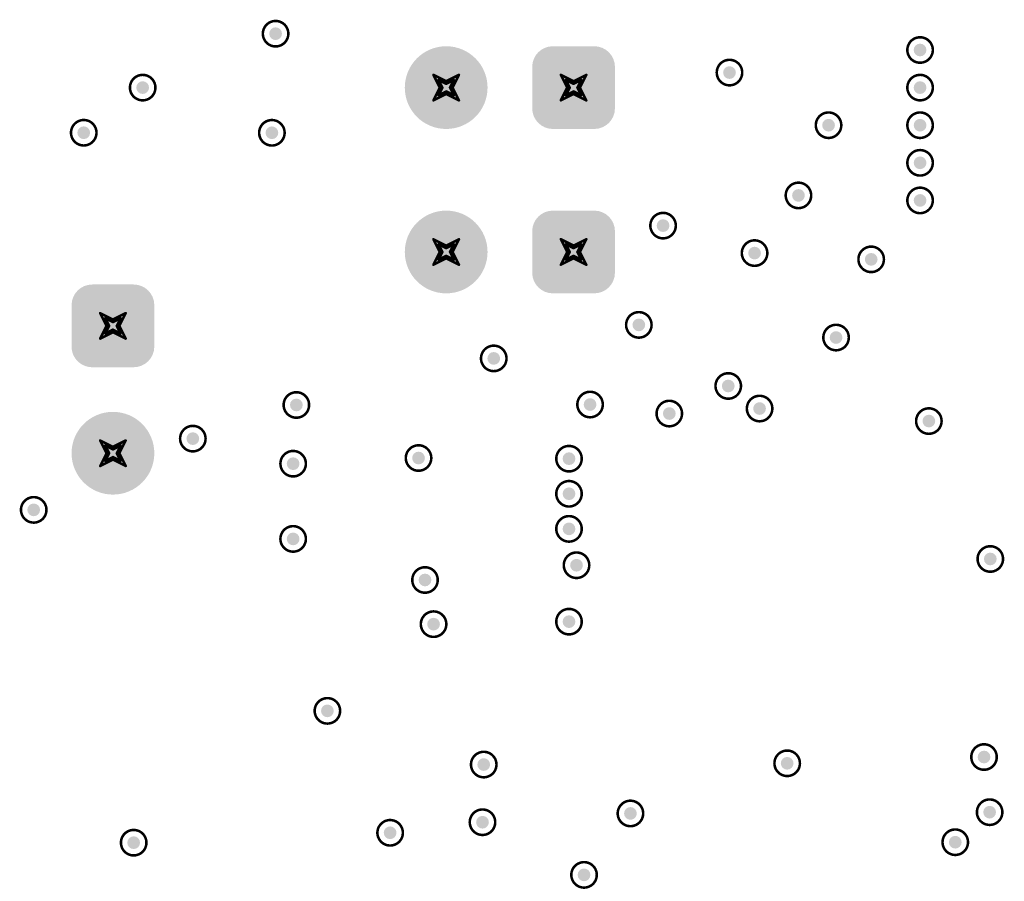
# Model space of a CAD drawing. Header units: inches. Extents: x -11.9 to 0, y -4.1 to 7.1.
# Tile 40 of 54: x -5.904 to -5.131, y 3.373 to 4.049. Entities that reach past the tile are written whole.
import ezdxf

# ---------------------------------------------------------------- set-up
doc = ezdxf.new("R2010")
doc.units = ezdxf.units.IN
doc.header["$MEASUREMENT"] = 0
for name, color, linetype in [('DrillDrawing', 1, 'Continuous'), ('MultiLayer', 9, 'Continuous'), ('PadHoleLayer', 156, 'Continuous'), ('ViaHoleLayer', 16, 'Continuous')]:
    doc.layers.add(name, color=color, linetype=linetype)

# ---------------------------------------------------------------- blocks, each defined once
blk = doc.blocks.new('WURTH_61300211121_50')
at = {"layer": 'MultiLayer'}
h = blk.add_hatch(color=9, dxfattribs=at)
edge = h.paths.add_edge_path()
edge.add_arc((-0.06624, 0.01624), 0.01624, 90, 180)
edge.add_line((-0.08248, 0.01624), (-0.08248, -0.01624))
edge.add_arc((-0.06624, -0.01624), 0.01624, 180, 270)
edge.add_line((-0.06624, -0.03248), (-0.03376, -0.03248))
edge.add_arc((-0.03376, -0.01624), 0.01624, 270, 360)
edge.add_line((-0.01752, -0.01624), (-0.01752, 0.01624))
edge.add_arc((-0.03376, 0.01624), 0.01624, 0, 90)
edge.add_line((-0.03376, 0.03248), (-0.06624, 0.03248))
h = blk.add_hatch(color=9, dxfattribs=at)
edge = h.paths.add_edge_path()
edge.add_arc((0.05, 0), 0.03248, 0, 360)
at = {"layer": 'PadHoleLayer'}
h = blk.add_hatch(color=156, dxfattribs=at)
edge = h.paths.add_edge_path()
edge.add_arc((-0.05, 0), 0.02264, 0, 360)
h = blk.add_hatch(color=156, dxfattribs=at)
edge = h.paths.add_edge_path()
edge.add_arc((0.05, 0), 0.02264, 0, 360)
blk = doc.blocks.new('WURTH_61300211121_58')
at = {"layer": 'MultiLayer'}
h = blk.add_hatch(color=9, dxfattribs=at)
edge = h.paths.add_edge_path()
edge.add_arc((-0.06624, 0.01624), 0.01624, 90, 180)
edge.add_line((-0.08248, 0.01624), (-0.08248, -0.01624))
edge.add_arc((-0.06624, -0.01624), 0.01624, 180, 270)
edge.add_line((-0.06624, -0.03248), (-0.03376, -0.03248))
edge.add_arc((-0.03376, -0.01624), 0.01624, 270, 360)
edge.add_line((-0.01752, -0.01624), (-0.01752, 0.01624))
edge.add_arc((-0.03376, 0.01624), 0.01624, 0, 90)
edge.add_line((-0.03376, 0.03248), (-0.06624, 0.03248))
h = blk.add_hatch(color=9, dxfattribs=at)
edge = h.paths.add_edge_path()
edge.add_arc((0.05, 0), 0.03248, 0, 360)
at = {"layer": 'PadHoleLayer'}
h = blk.add_hatch(color=156, dxfattribs=at)
edge = h.paths.add_edge_path()
edge.add_arc((-0.05, 0), 0.02264, 0, 360)
h = blk.add_hatch(color=156, dxfattribs=at)
edge = h.paths.add_edge_path()
edge.add_arc((0.05, 0), 0.02264, 0, 360)
blk = doc.blocks.new('WURTH_61300211121_70')
at = {"layer": 'MultiLayer'}
h = blk.add_hatch(color=9, dxfattribs=at)
edge = h.paths.add_edge_path()
edge.add_arc((-0.06624, 0.01624), 0.01624, 90, 180)
edge.add_line((-0.08248, 0.01624), (-0.08248, -0.01624))
edge.add_arc((-0.06624, -0.01624), 0.01624, 180, 270)
edge.add_line((-0.06624, -0.03248), (-0.03376, -0.03248))
edge.add_arc((-0.03376, -0.01624), 0.01624, 270, 360)
edge.add_line((-0.01752, -0.01624), (-0.01752, 0.01624))
edge.add_arc((-0.03376, 0.01624), 0.01624, 0, 90)
edge.add_line((-0.03376, 0.03248), (-0.06624, 0.03248))
h = blk.add_hatch(color=9, dxfattribs=at)
edge = h.paths.add_edge_path()
edge.add_arc((0.05, 0), 0.03248, 0, 360)
at = {"layer": 'PadHoleLayer'}
h = blk.add_hatch(color=156, dxfattribs=at)
edge = h.paths.add_edge_path()
edge.add_arc((-0.05, 0), 0.02264, 0, 360)
h = blk.add_hatch(color=156, dxfattribs=at)
edge = h.paths.add_edge_path()
edge.add_arc((0.05, 0), 0.02264, 0, 360)

msp = doc.modelspace()

# ---------------------------------------------------------------- hatches: boundary and pattern name
at = {"layer": 'ViaHoleLayer'}
h = msp.add_hatch(color=16, dxfattribs=at)
edge = h.paths.add_edge_path()
edge.add_arc((-5.70276, 4.03839), 0.005, 0, 360)
h = msp.add_hatch(color=16, dxfattribs=at)
edge = h.paths.add_edge_path()
edge.add_arc((-5.19685, 4.02559), 0.005, 0, 360)
h = msp.add_hatch(color=16, dxfattribs=at)
edge = h.paths.add_edge_path()
edge.add_arc((-5.34646, 4.00787), 0.005, 0, 360)
h = msp.add_hatch(color=16, dxfattribs=at)
edge = h.paths.add_edge_path()
edge.add_arc((-5.80709, 3.99606), 0.005, 0, 360)
h = msp.add_hatch(color=16, dxfattribs=at)
edge = h.paths.add_edge_path()
edge.add_arc((-5.19685, 3.99606), 0.005, 0, 360)
h = msp.add_hatch(color=16, dxfattribs=at)
edge = h.paths.add_edge_path()
edge.add_arc((-5.85335, 3.96063), 0.005, 0, 360)
h = msp.add_hatch(color=16, dxfattribs=at)
edge = h.paths.add_edge_path()
edge.add_arc((-5.70567, 3.96059), 0.005, 0, 360)
h = msp.add_hatch(color=16, dxfattribs=at)
edge = h.paths.add_edge_path()
edge.add_arc((-5.2687, 3.96654), 0.005, 0, 360)
h = msp.add_hatch(color=16, dxfattribs=at)
edge = h.paths.add_edge_path()
edge.add_arc((-5.19685, 3.96654), 0.005, 0, 360)
h = msp.add_hatch(color=16, dxfattribs=at)
edge = h.paths.add_edge_path()
edge.add_arc((-5.19685, 3.93701), 0.005, 0, 360)
h = msp.add_hatch(color=16, dxfattribs=at)
edge = h.paths.add_edge_path()
edge.add_arc((-5.29232, 3.91142), 0.005, 0, 360)
h = msp.add_hatch(color=16, dxfattribs=at)
edge = h.paths.add_edge_path()
edge.add_arc((-5.19685, 3.90748), 0.005, 0, 360)
h = msp.add_hatch(color=16, dxfattribs=at)
edge = h.paths.add_edge_path()
edge.add_arc((-5.39859, 3.88771), 0.005, 0, 360)
h = msp.add_hatch(color=16, dxfattribs=at)
edge = h.paths.add_edge_path()
edge.add_arc((-5.32677, 3.86614), 0.005, 0, 360)
h = msp.add_hatch(color=16, dxfattribs=at)
edge = h.paths.add_edge_path()
edge.add_arc((-5.23524, 3.86122), 0.005, 0, 360)
h = msp.add_hatch(color=16, dxfattribs=at)
edge = h.paths.add_edge_path()
edge.add_arc((-5.41762, 3.80977), 0.005, 0, 360)
h = msp.add_hatch(color=16, dxfattribs=at)
edge = h.paths.add_edge_path()
edge.add_arc((-5.2628, 3.79983), 0.005, 0, 360)
h = msp.add_hatch(color=16, dxfattribs=at)
edge = h.paths.add_edge_path()
edge.add_arc((-5.5315, 3.78346), 0.005, 0, 360)
h = msp.add_hatch(color=16, dxfattribs=at)
edge = h.paths.add_edge_path()
edge.add_arc((-5.34744, 3.76181), 0.005, 0, 360)
h = msp.add_hatch(color=16, dxfattribs=at)
edge = h.paths.add_edge_path()
edge.add_arc((-5.68645, 3.74689), 0.005, 0, 360)
h = msp.add_hatch(color=16, dxfattribs=at)
edge = h.paths.add_edge_path()
edge.add_arc((-5.4559, 3.74724), 0.005, 0, 360)
h = msp.add_hatch(color=16, dxfattribs=at)
edge = h.paths.add_edge_path()
edge.add_arc((-5.32283, 3.74409), 0.005, 0, 360)
h = msp.add_hatch(color=16, dxfattribs=at)
edge = h.paths.add_edge_path()
edge.add_arc((-5.3937, 3.74016), 0.005, 0, 360)
h = msp.add_hatch(color=16, dxfattribs=at)
edge = h.paths.add_edge_path()
edge.add_arc((-5.18996, 3.73425), 0.005, 0, 360)
h = msp.add_hatch(color=16, dxfattribs=at)
edge = h.paths.add_edge_path()
edge.add_arc((-5.76772, 3.72047), 0.005, 0, 360)
h = msp.add_hatch(color=16, dxfattribs=at)
edge = h.paths.add_edge_path()
edge.add_arc((-5.59055, 3.70524), 0.005, 0, 360)
h = msp.add_hatch(color=16, dxfattribs=at)
edge = h.paths.add_edge_path()
edge.add_arc((-5.68898, 3.70079), 0.005, 0, 360)
h = msp.add_hatch(color=16, dxfattribs=at)
edge = h.paths.add_edge_path()
edge.add_arc((-5.47244, 3.70472), 0.005, 0, 360)
h = msp.add_hatch(color=16, dxfattribs=at)
edge = h.paths.add_edge_path()
edge.add_arc((-5.47244, 3.67717), 0.005, 0, 360)
h = msp.add_hatch(color=16, dxfattribs=at)
edge = h.paths.add_edge_path()
edge.add_arc((-5.89263, 3.66453), 0.005, 0, 360)
h = msp.add_hatch(color=16, dxfattribs=at)
edge = h.paths.add_edge_path()
edge.add_arc((-5.47244, 3.64961), 0.005, 0, 360)
h = msp.add_hatch(color=16, dxfattribs=at)
edge = h.paths.add_edge_path()
edge.add_arc((-5.68898, 3.64173), 0.005, 0, 360)
h = msp.add_hatch(color=16, dxfattribs=at)
edge = h.paths.add_edge_path()
edge.add_arc((-5.46654, 3.62106), 0.005, 0, 360)
h = msp.add_hatch(color=16, dxfattribs=at)
edge = h.paths.add_edge_path()
edge.add_arc((-5.14173, 3.62598), 0.005, 0, 360)
h = msp.add_hatch(color=16, dxfattribs=at)
edge = h.paths.add_edge_path()
edge.add_arc((-5.58547, 3.60948), 0.005, 0, 360)
h = msp.add_hatch(color=16, dxfattribs=at)
edge = h.paths.add_edge_path()
edge.add_arc((-5.57874, 3.5748), 0.005, 0, 360)
h = msp.add_hatch(color=16, dxfattribs=at)
edge = h.paths.add_edge_path()
edge.add_arc((-5.47244, 3.57677), 0.005, 0, 360)
h = msp.add_hatch(color=16, dxfattribs=at)
edge = h.paths.add_edge_path()
edge.add_arc((-5.66209, 3.50673), 0.005, 0, 360)
h = msp.add_hatch(color=16, dxfattribs=at)
edge = h.paths.add_edge_path()
edge.add_arc((-5.30118, 3.46555), 0.005, 0, 360)
h = msp.add_hatch(color=16, dxfattribs=at)
edge = h.paths.add_edge_path()
edge.add_arc((-5.14665, 3.47047), 0.005, 0, 360)
h = msp.add_hatch(color=16, dxfattribs=at)
edge = h.paths.add_edge_path()
edge.add_arc((-5.53937, 3.46457), 0.005, 0, 360)
h = msp.add_hatch(color=16, dxfattribs=at)
edge = h.paths.add_edge_path()
edge.add_arc((-5.14225, 3.42717), 0.005, 0, 360)
h = msp.add_hatch(color=16, dxfattribs=at)
edge = h.paths.add_edge_path()
edge.add_arc((-5.54035, 3.41929), 0.005, 0, 360)
h = msp.add_hatch(color=16, dxfattribs=at)
edge = h.paths.add_edge_path()
edge.add_arc((-5.42421, 3.42618), 0.005, 0, 360)
h = msp.add_hatch(color=16, dxfattribs=at)
edge = h.paths.add_edge_path()
edge.add_arc((-5.61285, 3.411), 0.005, 0, 360)
h = msp.add_hatch(color=16, dxfattribs=at)
edge = h.paths.add_edge_path()
edge.add_arc((-5.16923, 3.4036), 0.005, 0, 360)
h = msp.add_hatch(color=16, dxfattribs=at)
edge = h.paths.add_edge_path()
edge.add_arc((-5.81415, 3.40322), 0.005, 0, 360)
h = msp.add_hatch(color=16, dxfattribs=at)
edge = h.paths.add_edge_path()
edge.add_arc((-5.46063, 3.37795), 0.005, 0, 360)

# ---------------------------------------------------------------- linework, layer by layer
at = {"layer": 'DrillDrawing'}
for points, const_width in [([(-5.69276, 4.03839, 1), (-5.71276, 4.03839, 1)], 0.002), ([(-5.71326, 4.03839, 1), (-5.71226, 4.03839, 1)], 0.001), ([(-5.69326, 4.03839, 1), (-5.69226, 4.03839, 1)], 0.001), ([(-5.18685, 4.02559, 1), (-5.20685, 4.02559, 1)], 0.002), ([(-5.20735, 4.02559, 1), (-5.20635, 4.02559, 1)], 0.001), ([(-5.18735, 4.02559, 1), (-5.18635, 4.02559, 1)], 0.001), ([(-5.33646, 4.00787, 1), (-5.35646, 4.00787, 1)], 0.002), ([(-5.79709, 3.99606, 1), (-5.81709, 3.99606, 1)], 0.002), ([(-5.57935, 4.00606, 1), (-5.57835, 4.00606, 1)], 0.001), ([(-5.57935, 4.00606, 1), (-5.57835, 4.00606, 1)], 0.001), ([(-5.55935, 4.00606, 1), (-5.55835, 4.00606, 1)], 0.001), ([(-5.55935, 4.00606, 1), (-5.55835, 4.00606, 1)], 0.001), ([(-5.47935, 4.00606, 1), (-5.47835, 4.00606, 1)], 0.001), ([(-5.47935, 4.00606, 1), (-5.47835, 4.00606, 1)], 0.001), ([(-5.45935, 4.00606, 1), (-5.45835, 4.00606, 1)], 0.001), ([(-5.45935, 4.00606, 1), (-5.45835, 4.00606, 1)], 0.001), ([(-5.35696, 4.00787, 1), (-5.35596, 4.00787, 1)], 0.001), ([(-5.33696, 4.00787, 1), (-5.33596, 4.00787, 1)], 0.001), ([(-5.18685, 3.99606, 1), (-5.20685, 3.99606, 1)], 0.002), ([(-5.81759, 3.99606, 1), (-5.81659, 3.99606, 1)], 0.001), ([(-5.79759, 3.99606, 1), (-5.79659, 3.99606, 1)], 0.001), ([(-5.57535, 4.00206, 1), (-5.57435, 4.00206, 1)], 0.001), ([(-5.57535, 4.00206, 1), (-5.57435, 4.00206, 1)], 0.001), ([(-5.57435, 3.99606, 1), (-5.57335, 3.99606, 1)], 0.001), ([(-5.57435, 3.99606, 1), (-5.57335, 3.99606, 1)], 0.001), ([(-5.57235, 3.99606, 1), (-5.57135, 3.99606, 1)], 0.001), ([(-5.57235, 3.99606, 1), (-5.57135, 3.99606, 1)], 0.001), ([(-5.56935, 4.00106, 1), (-5.56835, 4.00106, 1)], 0.001), ([(-5.56935, 4.00106, 1), (-5.56835, 4.00106, 1)], 0.001), ([(-5.56935, 3.99906, 1), (-5.56835, 3.99906, 1)], 0.001), ([(-5.56935, 3.99906, 1), (-5.56835, 3.99906, 1)], 0.001), ([(-5.56635, 3.99606, 1), (-5.56535, 3.99606, 1)], 0.001), ([(-5.56635, 3.99606, 1), (-5.56535, 3.99606, 1)], 0.001), ([(-5.56435, 3.99606, 1), (-5.56335, 3.99606, 1)], 0.001), ([(-5.56435, 3.99606, 1), (-5.56335, 3.99606, 1)], 0.001), ([(-5.56335, 4.00206, 1), (-5.56235, 4.00206, 1)], 0.001), ([(-5.56335, 4.00206, 1), (-5.56235, 4.00206, 1)], 0.001), ([(-5.47535, 4.00206, 1), (-5.47435, 4.00206, 1)], 0.001), ([(-5.47535, 4.00206, 1), (-5.47435, 4.00206, 1)], 0.001), ([(-5.47435, 3.99606, 1), (-5.47335, 3.99606, 1)], 0.001), ([(-5.47435, 3.99606, 1), (-5.47335, 3.99606, 1)], 0.001), ([(-5.47235, 3.99606, 1), (-5.47135, 3.99606, 1)], 0.001), ([(-5.47235, 3.99606, 1), (-5.47135, 3.99606, 1)], 0.001), ([(-5.46935, 4.00106, 1), (-5.46835, 4.00106, 1)], 0.001), ([(-5.46935, 4.00106, 1), (-5.46835, 4.00106, 1)], 0.001), ([(-5.46935, 3.99906, 1), (-5.46835, 3.99906, 1)], 0.001), ([(-5.46935, 3.99906, 1), (-5.46835, 3.99906, 1)], 0.001), ([(-5.46635, 3.99606, 1), (-5.46535, 3.99606, 1)], 0.001), ([(-5.46635, 3.99606, 1), (-5.46535, 3.99606, 1)], 0.001), ([(-5.46435, 3.99606, 1), (-5.46335, 3.99606, 1)], 0.001), ([(-5.46435, 3.99606, 1), (-5.46335, 3.99606, 1)], 0.001), ([(-5.46335, 4.00206, 1), (-5.46235, 4.00206, 1)], 0.001), ([(-5.46335, 4.00206, 1), (-5.46235, 4.00206, 1)], 0.001), ([(-5.20735, 3.99606, 1), (-5.20635, 3.99606, 1)], 0.001), ([(-5.18735, 3.99606, 1), (-5.18635, 3.99606, 1)], 0.001), ([(-5.57535, 3.99006, 1), (-5.57435, 3.99006, 1)], 0.001), ([(-5.57535, 3.99006, 1), (-5.57435, 3.99006, 1)], 0.001), ([(-5.56935, 3.99306, 1), (-5.56835, 3.99306, 1)], 0.001), ([(-5.56935, 3.99306, 1), (-5.56835, 3.99306, 1)], 0.001), ([(-5.56935, 3.99106, 1), (-5.56835, 3.99106, 1)], 0.001), ([(-5.56935, 3.99106, 1), (-5.56835, 3.99106, 1)], 0.001), ([(-5.56335, 3.99006, 1), (-5.56235, 3.99006, 1)], 0.001), ([(-5.56335, 3.99006, 1), (-5.56235, 3.99006, 1)], 0.001), ([(-5.47535, 3.99006, 1), (-5.47435, 3.99006, 1)], 0.001), ([(-5.47535, 3.99006, 1), (-5.47435, 3.99006, 1)], 0.001), ([(-5.46935, 3.99306, 1), (-5.46835, 3.99306, 1)], 0.001), ([(-5.46935, 3.99306, 1), (-5.46835, 3.99306, 1)], 0.001), ([(-5.46935, 3.99106, 1), (-5.46835, 3.99106, 1)], 0.001), ([(-5.46935, 3.99106, 1), (-5.46835, 3.99106, 1)], 0.001), ([(-5.46335, 3.99006, 1), (-5.46235, 3.99006, 1)], 0.001), ([(-5.46335, 3.99006, 1), (-5.46235, 3.99006, 1)], 0.001), ([(-5.57935, 3.98606, 1), (-5.57835, 3.98606, 1)], 0.001), ([(-5.57935, 3.98606, 1), (-5.57835, 3.98606, 1)], 0.001), ([(-5.55935, 3.98606, 1), (-5.55835, 3.98606, 1)], 0.001), ([(-5.55935, 3.98606, 1), (-5.55835, 3.98606, 1)], 0.001), ([(-5.47935, 3.98606, 1), (-5.47835, 3.98606, 1)], 0.001), ([(-5.47935, 3.98606, 1), (-5.47835, 3.98606, 1)], 0.001), ([(-5.45935, 3.98606, 1), (-5.45835, 3.98606, 1)], 0.001), ([(-5.45935, 3.98606, 1), (-5.45835, 3.98606, 1)], 0.001), ([(-5.2587, 3.96654, 1), (-5.2787, 3.96654, 1)], 0.002), ([(-5.18685, 3.96654, 1), (-5.20685, 3.96654, 1)], 0.002), ([(-5.84335, 3.96063, 1), (-5.86335, 3.96063, 1)], 0.002), ([(-5.69567, 3.96059, 1), (-5.71567, 3.96059, 1)], 0.002), ([(-5.2792, 3.96654, 1), (-5.2782, 3.96654, 1)], 0.001), ([(-5.2592, 3.96654, 1), (-5.2582, 3.96654, 1)], 0.001), ([(-5.20735, 3.96654, 1), (-5.20635, 3.96654, 1)], 0.001), ([(-5.18735, 3.96654, 1), (-5.18635, 3.96654, 1)], 0.001), ([(-5.86385, 3.96063, 1), (-5.86285, 3.96063, 1)], 0.001), ([(-5.84385, 3.96063, 1), (-5.84285, 3.96063, 1)], 0.001), ([(-5.71617, 3.96059, 1), (-5.71517, 3.96059, 1)], 0.001), ([(-5.69617, 3.96059, 1), (-5.69517, 3.96059, 1)], 0.001), ([(-5.18685, 3.93701, 1), (-5.20685, 3.93701, 1)], 0.002), ([(-5.20735, 3.93701, 1), (-5.20635, 3.93701, 1)], 0.001), ([(-5.18735, 3.93701, 1), (-5.18635, 3.93701, 1)], 0.001), ([(-5.28232, 3.91142, 1), (-5.30232, 3.91142, 1)], 0.002), ([(-5.30282, 3.91142, 1), (-5.30182, 3.91142, 1)], 0.001), ([(-5.28282, 3.91142, 1), (-5.28182, 3.91142, 1)], 0.001), ([(-5.18685, 3.90748, 1), (-5.20685, 3.90748, 1)], 0.002), ([(-5.20735, 3.90748, 1), (-5.20635, 3.90748, 1)], 0.001), ([(-5.18735, 3.90748, 1), (-5.18635, 3.90748, 1)], 0.001), ([(-5.38859, 3.88771, 1), (-5.40859, 3.88771, 1)], 0.002), ([(-5.40909, 3.88771, 1), (-5.40809, 3.88771, 1)], 0.001), ([(-5.38909, 3.88771, 1), (-5.38809, 3.88771, 1)], 0.001), ([(-5.57935, 3.877, 1), (-5.57835, 3.877, 1)], 0.001), ([(-5.57935, 3.877, 1), (-5.57835, 3.877, 1)], 0.001), ([(-5.57535, 3.873, 1), (-5.57435, 3.873, 1)], 0.001), ([(-5.57535, 3.873, 1), (-5.57435, 3.873, 1)], 0.001), ([(-5.56935, 3.872, 1), (-5.56835, 3.872, 1)], 0.001), ([(-5.56935, 3.872, 1), (-5.56835, 3.872, 1)], 0.001), ([(-5.56335, 3.873, 1), (-5.56235, 3.873, 1)], 0.001), ([(-5.56335, 3.873, 1), (-5.56235, 3.873, 1)], 0.001), ([(-5.55935, 3.877, 1), (-5.55835, 3.877, 1)], 0.001), ([(-5.55935, 3.877, 1), (-5.55835, 3.877, 1)], 0.001), ([(-5.47935, 3.877, 1), (-5.47835, 3.877, 1)], 0.001), ([(-5.47935, 3.877, 1), (-5.47835, 3.877, 1)], 0.001), ([(-5.47535, 3.873, 1), (-5.47435, 3.873, 1)], 0.001), ([(-5.47535, 3.873, 1), (-5.47435, 3.873, 1)], 0.001), ([(-5.46935, 3.872, 1), (-5.46835, 3.872, 1)], 0.001), ([(-5.46935, 3.872, 1), (-5.46835, 3.872, 1)], 0.001), ([(-5.46335, 3.873, 1), (-5.46235, 3.873, 1)], 0.001), ([(-5.46335, 3.873, 1), (-5.46235, 3.873, 1)], 0.001), ([(-5.45935, 3.877, 1), (-5.45835, 3.877, 1)], 0.001), ([(-5.45935, 3.877, 1), (-5.45835, 3.877, 1)], 0.001), ([(-5.31677, 3.86614, 1), (-5.33677, 3.86614, 1)], 0.002), ([(-5.57435, 3.867, 1), (-5.57335, 3.867, 1)], 0.001), ([(-5.57435, 3.867, 1), (-5.57335, 3.867, 1)], 0.001), ([(-5.57235, 3.867, 1), (-5.57135, 3.867, 1)], 0.001), ([(-5.57235, 3.867, 1), (-5.57135, 3.867, 1)], 0.001), ([(-5.56935, 3.87, 1), (-5.56835, 3.87, 1)], 0.001), ([(-5.56935, 3.87, 1), (-5.56835, 3.87, 1)], 0.001), ([(-5.56935, 3.864, 1), (-5.56835, 3.864, 1)], 0.001), ([(-5.56935, 3.864, 1), (-5.56835, 3.864, 1)], 0.001), ([(-5.56635, 3.867, 1), (-5.56535, 3.867, 1)], 0.001), ([(-5.56635, 3.867, 1), (-5.56535, 3.867, 1)], 0.001), ([(-5.56435, 3.867, 1), (-5.56335, 3.867, 1)], 0.001), ([(-5.56435, 3.867, 1), (-5.56335, 3.867, 1)], 0.001), ([(-5.47435, 3.867, 1), (-5.47335, 3.867, 1)], 0.001), ([(-5.47435, 3.867, 1), (-5.47335, 3.867, 1)], 0.001), ([(-5.47235, 3.867, 1), (-5.47135, 3.867, 1)], 0.001), ([(-5.47235, 3.867, 1), (-5.47135, 3.867, 1)], 0.001), ([(-5.46935, 3.87, 1), (-5.46835, 3.87, 1)], 0.001), ([(-5.46935, 3.87, 1), (-5.46835, 3.87, 1)], 0.001), ([(-5.46935, 3.864, 1), (-5.46835, 3.864, 1)], 0.001), ([(-5.46935, 3.864, 1), (-5.46835, 3.864, 1)], 0.001), ([(-5.46635, 3.867, 1), (-5.46535, 3.867, 1)], 0.001), ([(-5.46635, 3.867, 1), (-5.46535, 3.867, 1)], 0.001), ([(-5.46435, 3.867, 1), (-5.46335, 3.867, 1)], 0.001), ([(-5.46435, 3.867, 1), (-5.46335, 3.867, 1)], 0.001), ([(-5.33727, 3.86614, 1), (-5.33627, 3.86614, 1)], 0.001), ([(-5.31727, 3.86614, 1), (-5.31627, 3.86614, 1)], 0.001), ([(-5.22524, 3.86122, 1), (-5.24524, 3.86122, 1)], 0.002), ([(-5.57935, 3.857, 1), (-5.57835, 3.857, 1)], 0.001), ([(-5.57935, 3.857, 1), (-5.57835, 3.857, 1)], 0.001), ([(-5.57535, 3.861, 1), (-5.57435, 3.861, 1)], 0.001), ([(-5.57535, 3.861, 1), (-5.57435, 3.861, 1)], 0.001), ([(-5.56935, 3.862, 1), (-5.56835, 3.862, 1)], 0.001), ([(-5.56935, 3.862, 1), (-5.56835, 3.862, 1)], 0.001), ([(-5.56335, 3.861, 1), (-5.56235, 3.861, 1)], 0.001), ([(-5.56335, 3.861, 1), (-5.56235, 3.861, 1)], 0.001), ([(-5.55935, 3.857, 1), (-5.55835, 3.857, 1)], 0.001), ([(-5.55935, 3.857, 1), (-5.55835, 3.857, 1)], 0.001), ([(-5.47935, 3.857, 1), (-5.47835, 3.857, 1)], 0.001), ([(-5.47935, 3.857, 1), (-5.47835, 3.857, 1)], 0.001), ([(-5.47535, 3.861, 1), (-5.47435, 3.861, 1)], 0.001), ([(-5.47535, 3.861, 1), (-5.47435, 3.861, 1)], 0.001), ([(-5.46935, 3.862, 1), (-5.46835, 3.862, 1)], 0.001), ([(-5.46935, 3.862, 1), (-5.46835, 3.862, 1)], 0.001), ([(-5.46335, 3.861, 1), (-5.46235, 3.861, 1)], 0.001), ([(-5.46335, 3.861, 1), (-5.46235, 3.861, 1)], 0.001), ([(-5.45935, 3.857, 1), (-5.45835, 3.857, 1)], 0.001), ([(-5.45935, 3.857, 1), (-5.45835, 3.857, 1)], 0.001), ([(-5.24574, 3.86122, 1), (-5.24474, 3.86122, 1)], 0.001), ([(-5.22574, 3.86122, 1), (-5.22474, 3.86122, 1)], 0.001), ([(-5.84093, 3.819, 1), (-5.83993, 3.819, 1)], 0.001), ([(-5.84093, 3.819, 1), (-5.83993, 3.819, 1)], 0.001), ([(-5.82093, 3.819, 1), (-5.81993, 3.819, 1)], 0.001), ([(-5.82093, 3.819, 1), (-5.81993, 3.819, 1)], 0.001), ([(-5.40762, 3.80977, 1), (-5.42762, 3.80977, 1)], 0.002), ([(-5.83693, 3.815, 1), (-5.83593, 3.815, 1)], 0.001), ([(-5.83693, 3.815, 1), (-5.83593, 3.815, 1)], 0.001), ([(-5.83093, 3.814, 1), (-5.82993, 3.814, 1)], 0.001), ([(-5.83093, 3.814, 1), (-5.82993, 3.814, 1)], 0.001), ([(-5.83093, 3.812, 1), (-5.82993, 3.812, 1)], 0.001), ([(-5.83093, 3.812, 1), (-5.82993, 3.812, 1)], 0.001), ([(-5.82493, 3.815, 1), (-5.82393, 3.815, 1)], 0.001), ([(-5.82493, 3.815, 1), (-5.82393, 3.815, 1)], 0.001), ([(-5.42812, 3.80977, 1), (-5.42712, 3.80977, 1)], 0.001), ([(-5.40812, 3.80977, 1), (-5.40712, 3.80977, 1)], 0.001), ([(-5.2528, 3.79983, 1), (-5.2728, 3.79983, 1)], 0.002), ([(-5.83693, 3.803, 1), (-5.83593, 3.803, 1)], 0.001), ([(-5.83693, 3.803, 1), (-5.83593, 3.803, 1)], 0.001), ([(-5.83593, 3.809, 1), (-5.83493, 3.809, 1)], 0.001), ([(-5.83593, 3.809, 1), (-5.83493, 3.809, 1)], 0.001), ([(-5.83393, 3.809, 1), (-5.83293, 3.809, 1)], 0.001), ([(-5.83393, 3.809, 1), (-5.83293, 3.809, 1)], 0.001), ([(-5.83093, 3.806, 1), (-5.82993, 3.806, 1)], 0.001), ([(-5.83093, 3.806, 1), (-5.82993, 3.806, 1)], 0.001), ([(-5.83093, 3.804, 1), (-5.82993, 3.804, 1)], 0.001), ([(-5.83093, 3.804, 1), (-5.82993, 3.804, 1)], 0.001), ([(-5.82793, 3.809, 1), (-5.82693, 3.809, 1)], 0.001), ([(-5.82793, 3.809, 1), (-5.82693, 3.809, 1)], 0.001), ([(-5.82593, 3.809, 1), (-5.82493, 3.809, 1)], 0.001), ([(-5.82593, 3.809, 1), (-5.82493, 3.809, 1)], 0.001), ([(-5.82493, 3.803, 1), (-5.82393, 3.803, 1)], 0.001), ([(-5.82493, 3.803, 1), (-5.82393, 3.803, 1)], 0.001), ([(-5.84093, 3.799, 1), (-5.83993, 3.799, 1)], 0.001), ([(-5.84093, 3.799, 1), (-5.83993, 3.799, 1)], 0.001), ([(-5.82093, 3.799, 1), (-5.81993, 3.799, 1)], 0.001), ([(-5.82093, 3.799, 1), (-5.81993, 3.799, 1)], 0.001), ([(-5.2733, 3.79983, 1), (-5.2723, 3.79983, 1)], 0.001), ([(-5.2533, 3.79983, 1), (-5.2523, 3.79983, 1)], 0.001), ([(-5.5215, 3.78346, 1), (-5.5415, 3.78346, 1)], 0.002), ([(-5.542, 3.78346, 1), (-5.541, 3.78346, 1)], 0.001), ([(-5.522, 3.78346, 1), (-5.521, 3.78346, 1)], 0.001), ([(-5.33744, 3.76181, 1), (-5.35744, 3.76181, 1)], 0.002), ([(-5.67645, 3.74689, 1), (-5.69645, 3.74689, 1)], 0.002), ([(-5.4459, 3.74724, 1), (-5.4659, 3.74724, 1)], 0.002), ([(-5.35794, 3.76181, 1), (-5.35694, 3.76181, 1)], 0.001), ([(-5.33794, 3.76181, 1), (-5.33694, 3.76181, 1)], 0.001), ([(-5.3837, 3.74016, 1), (-5.4037, 3.74016, 1)], 0.002), ([(-5.31283, 3.74409, 1), (-5.33283, 3.74409, 1)], 0.002), ([(-5.69695, 3.74689, 1), (-5.69595, 3.74689, 1)], 0.001), ([(-5.67695, 3.74689, 1), (-5.67595, 3.74689, 1)], 0.001), ([(-5.4664, 3.74724, 1), (-5.4654, 3.74724, 1)], 0.001), ([(-5.4464, 3.74724, 1), (-5.4454, 3.74724, 1)], 0.001), ([(-5.4042, 3.74016, 1), (-5.4032, 3.74016, 1)], 0.001), ([(-5.3842, 3.74016, 1), (-5.3832, 3.74016, 1)], 0.001), ([(-5.33333, 3.74409, 1), (-5.33233, 3.74409, 1)], 0.001), ([(-5.31333, 3.74409, 1), (-5.31233, 3.74409, 1)], 0.001), ([(-5.17996, 3.73425, 1), (-5.19996, 3.73425, 1)], 0.002), ([(-5.20046, 3.73425, 1), (-5.19946, 3.73425, 1)], 0.001), ([(-5.18046, 3.73425, 1), (-5.17946, 3.73425, 1)], 0.001), ([(-5.75772, 3.72047, 1), (-5.77772, 3.72047, 1)], 0.002), ([(-5.84093, 3.719, 1), (-5.83993, 3.719, 1)], 0.001), ([(-5.84093, 3.719, 1), (-5.83993, 3.719, 1)], 0.001), ([(-5.82093, 3.719, 1), (-5.81993, 3.719, 1)], 0.001), ([(-5.82093, 3.719, 1), (-5.81993, 3.719, 1)], 0.001), ([(-5.77822, 3.72047, 1), (-5.77722, 3.72047, 1)], 0.001), ([(-5.75822, 3.72047, 1), (-5.75722, 3.72047, 1)], 0.001), ([(-5.83693, 3.715, 1), (-5.83593, 3.715, 1)], 0.001), ([(-5.83693, 3.715, 1), (-5.83593, 3.715, 1)], 0.001), ([(-5.83593, 3.709, 1), (-5.83493, 3.709, 1)], 0.001), ([(-5.83593, 3.709, 1), (-5.83493, 3.709, 1)], 0.001), ([(-5.83393, 3.709, 1), (-5.83293, 3.709, 1)], 0.001), ([(-5.83393, 3.709, 1), (-5.83293, 3.709, 1)], 0.001), ([(-5.83093, 3.714, 1), (-5.82993, 3.714, 1)], 0.001), ([(-5.83093, 3.714, 1), (-5.82993, 3.714, 1)], 0.001), ([(-5.83093, 3.712, 1), (-5.82993, 3.712, 1)], 0.001), ([(-5.83093, 3.712, 1), (-5.82993, 3.712, 1)], 0.001), ([(-5.82793, 3.709, 1), (-5.82693, 3.709, 1)], 0.001), ([(-5.82793, 3.709, 1), (-5.82693, 3.709, 1)], 0.001), ([(-5.82593, 3.709, 1), (-5.82493, 3.709, 1)], 0.001), ([(-5.82593, 3.709, 1), (-5.82493, 3.709, 1)], 0.001), ([(-5.82493, 3.715, 1), (-5.82393, 3.715, 1)], 0.001), ([(-5.82493, 3.715, 1), (-5.82393, 3.715, 1)], 0.001), ([(-5.67898, 3.70079, 1), (-5.69898, 3.70079, 1)], 0.002), ([(-5.58055, 3.70524, 1), (-5.60055, 3.70524, 1)], 0.002), ([(-5.46244, 3.70472, 1), (-5.48244, 3.70472, 1)], 0.002), ([(-5.83693, 3.703, 1), (-5.83593, 3.703, 1)], 0.001), ([(-5.83693, 3.703, 1), (-5.83593, 3.703, 1)], 0.001), ([(-5.83093, 3.706, 1), (-5.82993, 3.706, 1)], 0.001), ([(-5.83093, 3.706, 1), (-5.82993, 3.706, 1)], 0.001), ([(-5.83093, 3.704, 1), (-5.82993, 3.704, 1)], 0.001), ([(-5.83093, 3.704, 1), (-5.82993, 3.704, 1)], 0.001), ([(-5.82493, 3.703, 1), (-5.82393, 3.703, 1)], 0.001), ([(-5.82493, 3.703, 1), (-5.82393, 3.703, 1)], 0.001), ([(-5.60105, 3.70524, 1), (-5.60005, 3.70524, 1)], 0.001), ([(-5.58105, 3.70524, 1), (-5.58005, 3.70524, 1)], 0.001), ([(-5.48294, 3.70472, 1), (-5.48194, 3.70472, 1)], 0.001), ([(-5.46294, 3.70472, 1), (-5.46194, 3.70472, 1)], 0.001), ([(-5.84093, 3.699, 1), (-5.83993, 3.699, 1)], 0.001), ([(-5.84093, 3.699, 1), (-5.83993, 3.699, 1)], 0.001), ([(-5.82093, 3.699, 1), (-5.81993, 3.699, 1)], 0.001), ([(-5.82093, 3.699, 1), (-5.81993, 3.699, 1)], 0.001), ([(-5.69948, 3.70079, 1), (-5.69848, 3.70079, 1)], 0.001), ([(-5.67948, 3.70079, 1), (-5.67848, 3.70079, 1)], 0.001), ([(-5.46244, 3.67717, 1), (-5.48244, 3.67717, 1)], 0.002), ([(-5.88263, 3.66453, 1), (-5.90263, 3.66453, 1)], 0.002), ([(-5.48294, 3.67717, 1), (-5.48194, 3.67717, 1)], 0.001), ([(-5.46294, 3.67717, 1), (-5.46194, 3.67717, 1)], 0.001), ([(-5.90313, 3.66453, 1), (-5.90213, 3.66453, 1)], 0.001), ([(-5.88313, 3.66453, 1), (-5.88213, 3.66453, 1)], 0.001), ([(-5.46244, 3.64961, 1), (-5.48244, 3.64961, 1)], 0.002), ([(-5.67898, 3.64173, 1), (-5.69898, 3.64173, 1)], 0.002), ([(-5.48294, 3.64961, 1), (-5.48194, 3.64961, 1)], 0.001), ([(-5.46294, 3.64961, 1), (-5.46194, 3.64961, 1)], 0.001), ([(-5.69948, 3.64173, 1), (-5.69848, 3.64173, 1)], 0.001), ([(-5.67948, 3.64173, 1), (-5.67848, 3.64173, 1)], 0.001), ([(-5.13173, 3.62598, 1), (-5.15173, 3.62598, 1)], 0.002), ([(-5.45654, 3.62106, 1), (-5.47654, 3.62106, 1)], 0.002), ([(-5.15223, 3.62598, 1), (-5.15123, 3.62598, 1)], 0.001), ([(-5.13223, 3.62598, 1), (-5.13123, 3.62598, 1)], 0.001), ([(-5.57547, 3.60948, 1), (-5.59547, 3.60948, 1)], 0.002), ([(-5.47704, 3.62106, 1), (-5.47604, 3.62106, 1)], 0.001), ([(-5.45704, 3.62106, 1), (-5.45604, 3.62106, 1)], 0.001), ([(-5.59597, 3.60948, 1), (-5.59497, 3.60948, 1)], 0.001), ([(-5.57597, 3.60948, 1), (-5.57497, 3.60948, 1)], 0.001), ([(-5.46244, 3.57677, 1), (-5.48244, 3.57677, 1)], 0.002), ([(-5.56874, 3.5748, 1), (-5.58874, 3.5748, 1)], 0.002), ([(-5.58924, 3.5748, 1), (-5.58824, 3.5748, 1)], 0.001), ([(-5.56924, 3.5748, 1), (-5.56824, 3.5748, 1)], 0.001), ([(-5.48294, 3.57677, 1), (-5.48194, 3.57677, 1)], 0.001), ([(-5.46294, 3.57677, 1), (-5.46194, 3.57677, 1)], 0.001), ([(-5.65209, 3.50673, 1), (-5.67209, 3.50673, 1)], 0.002), ([(-5.67259, 3.50673, 1), (-5.67159, 3.50673, 1)], 0.001), ([(-5.65259, 3.50673, 1), (-5.65159, 3.50673, 1)], 0.001), ([(-5.13665, 3.47047, 1), (-5.15665, 3.47047, 1)], 0.002), ([(-5.52937, 3.46457, 1), (-5.54937, 3.46457, 1)], 0.002), ([(-5.29118, 3.46555, 1), (-5.31118, 3.46555, 1)], 0.002), ([(-5.15715, 3.47047, 1), (-5.15615, 3.47047, 1)], 0.001), ([(-5.13715, 3.47047, 1), (-5.13615, 3.47047, 1)], 0.001), ([(-5.54987, 3.46457, 1), (-5.54887, 3.46457, 1)], 0.001), ([(-5.52987, 3.46457, 1), (-5.52887, 3.46457, 1)], 0.001), ([(-5.31168, 3.46555, 1), (-5.31068, 3.46555, 1)], 0.001), ([(-5.29168, 3.46555, 1), (-5.29068, 3.46555, 1)], 0.001), ([(-5.41421, 3.42618, 1), (-5.43421, 3.42618, 1)], 0.002), ([(-5.13225, 3.42717, 1), (-5.15225, 3.42717, 1)], 0.002), ([(-5.53035, 3.41929, 1), (-5.55035, 3.41929, 1)], 0.002), ([(-5.43471, 3.42618, 1), (-5.43371, 3.42618, 1)], 0.001), ([(-5.41471, 3.42618, 1), (-5.41371, 3.42618, 1)], 0.001), ([(-5.15275, 3.42717, 1), (-5.15175, 3.42717, 1)], 0.001), ([(-5.13275, 3.42717, 1), (-5.13175, 3.42717, 1)], 0.001), ([(-5.60285, 3.411, 1), (-5.62285, 3.411, 1)], 0.002), ([(-5.55085, 3.41929, 1), (-5.54985, 3.41929, 1)], 0.001), ([(-5.53085, 3.41929, 1), (-5.52985, 3.41929, 1)], 0.001), ([(-5.80415, 3.40322, 1), (-5.82415, 3.40322, 1)], 0.002), ([(-5.62335, 3.411, 1), (-5.62235, 3.411, 1)], 0.001), ([(-5.60335, 3.411, 1), (-5.60235, 3.411, 1)], 0.001), ([(-5.15923, 3.4036, 1), (-5.17923, 3.4036, 1)], 0.002), ([(-5.82465, 3.40322, 1), (-5.82365, 3.40322, 1)], 0.001), ([(-5.80465, 3.40322, 1), (-5.80365, 3.40322, 1)], 0.001), ([(-5.17973, 3.4036, 1), (-5.17873, 3.4036, 1)], 0.001), ([(-5.15973, 3.4036, 1), (-5.15873, 3.4036, 1)], 0.001), ([(-5.45063, 3.37795, 1), (-5.47063, 3.37795, 1)], 0.002), ([(-5.47113, 3.37795, 1), (-5.47013, 3.37795, 1)], 0.001), ([(-5.45113, 3.37795, 1), (-5.45013, 3.37795, 1)], 0.001)]:
    msp.add_lwpolyline(points, format="xyb", close=True, dxfattribs=dict(at, const_width=const_width))
at = {"layer": 'DrillDrawing', "const_width": 0.002}
for points in [[(-5.57885, 4.00606), (-5.56885, 4.00106)], [(-5.57885, 4.00606), (-5.57385, 3.99606)], [(-5.56885, 4.00106), (-5.55885, 4.00606)], [(-5.56385, 3.99606), (-5.55885, 4.00606)], [(-5.47885, 4.00606), (-5.46885, 4.00106)], [(-5.47885, 4.00606), (-5.47385, 3.99606)], [(-5.46885, 4.00106), (-5.45885, 4.00606)], [(-5.46385, 3.99606), (-5.45885, 4.00606)], [(-5.57885, 3.98606), (-5.57385, 3.99606)], [(-5.57485, 4.00206), (-5.56885, 3.99906)], [(-5.57485, 4.00206), (-5.57185, 3.99606)], [(-5.57485, 3.99006), (-5.57185, 3.99606)], [(-5.56885, 3.99906), (-5.56285, 4.00206)], [(-5.56585, 3.99606), (-5.56285, 4.00206)], [(-5.56585, 3.99606), (-5.56285, 3.99006)], [(-5.56385, 3.99606), (-5.55885, 3.98606)], [(-5.47885, 3.98606), (-5.47385, 3.99606)], [(-5.47485, 4.00206), (-5.46885, 3.99906)], [(-5.47485, 4.00206), (-5.47185, 3.99606)], [(-5.47485, 3.99006), (-5.47185, 3.99606)], [(-5.46885, 3.99906), (-5.46285, 4.00206)], [(-5.46585, 3.99606), (-5.46285, 4.00206)], [(-5.46585, 3.99606), (-5.46285, 3.99006)], [(-5.46385, 3.99606), (-5.45885, 3.98606)], [(-5.57885, 3.98606), (-5.56885, 3.99106)], [(-5.57485, 3.99006), (-5.56885, 3.99306)], [(-5.56885, 3.99306), (-5.56285, 3.99006)], [(-5.56885, 3.99106), (-5.55885, 3.98606)], [(-5.47885, 3.98606), (-5.46885, 3.99106)], [(-5.47485, 3.99006), (-5.46885, 3.99306)], [(-5.46885, 3.99306), (-5.46285, 3.99006)], [(-5.46885, 3.99106), (-5.45885, 3.98606)], [(-5.57885, 3.877), (-5.56885, 3.872)], [(-5.57885, 3.877), (-5.57385, 3.867)], [(-5.57485, 3.873), (-5.56885, 3.87)], [(-5.57485, 3.873), (-5.57185, 3.867)], [(-5.56885, 3.872), (-5.55885, 3.877)], [(-5.56885, 3.87), (-5.56285, 3.873)], [(-5.56585, 3.867), (-5.56285, 3.873)], [(-5.56385, 3.867), (-5.55885, 3.877)], [(-5.47885, 3.877), (-5.46885, 3.872)], [(-5.47885, 3.877), (-5.47385, 3.867)], [(-5.47485, 3.873), (-5.46885, 3.87)], [(-5.47485, 3.873), (-5.47185, 3.867)], [(-5.46885, 3.872), (-5.45885, 3.877)], [(-5.46885, 3.87), (-5.46285, 3.873)], [(-5.46585, 3.867), (-5.46285, 3.873)], [(-5.46385, 3.867), (-5.45885, 3.877)], [(-5.57885, 3.857), (-5.57385, 3.867)], [(-5.57485, 3.861), (-5.57185, 3.867)], [(-5.57485, 3.861), (-5.56885, 3.864)], [(-5.56885, 3.864), (-5.56285, 3.861)], [(-5.56585, 3.867), (-5.56285, 3.861)], [(-5.56385, 3.867), (-5.55885, 3.857)], [(-5.47885, 3.857), (-5.47385, 3.867)], [(-5.47485, 3.861), (-5.47185, 3.867)], [(-5.47485, 3.861), (-5.46885, 3.864)], [(-5.46885, 3.864), (-5.46285, 3.861)], [(-5.46585, 3.867), (-5.46285, 3.861)], [(-5.46385, 3.867), (-5.45885, 3.857)], [(-5.57885, 3.857), (-5.56885, 3.862)], [(-5.56885, 3.862), (-5.55885, 3.857)], [(-5.47885, 3.857), (-5.46885, 3.862)], [(-5.46885, 3.862), (-5.45885, 3.857)], [(-5.84043, 3.819), (-5.83043, 3.814)], [(-5.84043, 3.819), (-5.83543, 3.809)], [(-5.83043, 3.814), (-5.82043, 3.819)], [(-5.82543, 3.809), (-5.82043, 3.819)], [(-5.83643, 3.815), (-5.83043, 3.812)], [(-5.83643, 3.815), (-5.83343, 3.809)], [(-5.83043, 3.812), (-5.82443, 3.815)], [(-5.82743, 3.809), (-5.82443, 3.815)], [(-5.84043, 3.799), (-5.83543, 3.809)], [(-5.84043, 3.799), (-5.83043, 3.804)], [(-5.83643, 3.803), (-5.83343, 3.809)], [(-5.83643, 3.803), (-5.83043, 3.806)], [(-5.83043, 3.806), (-5.82443, 3.803)], [(-5.83043, 3.804), (-5.82043, 3.799)], [(-5.82743, 3.809), (-5.82443, 3.803)], [(-5.82543, 3.809), (-5.82043, 3.799)], [(-5.84043, 3.719), (-5.83043, 3.714)], [(-5.84043, 3.719), (-5.83543, 3.709)], [(-5.83043, 3.714), (-5.82043, 3.719)], [(-5.82543, 3.709), (-5.82043, 3.719)], [(-5.84043, 3.699), (-5.83543, 3.709)], [(-5.83643, 3.715), (-5.83043, 3.712)], [(-5.83643, 3.715), (-5.83343, 3.709)], [(-5.83643, 3.703), (-5.83343, 3.709)], [(-5.83043, 3.712), (-5.82443, 3.715)], [(-5.82743, 3.709), (-5.82443, 3.715)], [(-5.82743, 3.709), (-5.82443, 3.703)], [(-5.82543, 3.709), (-5.82043, 3.699)], [(-5.84043, 3.699), (-5.83043, 3.704)], [(-5.83643, 3.703), (-5.83043, 3.706)], [(-5.83043, 3.706), (-5.82443, 3.703)], [(-5.83043, 3.704), (-5.82043, 3.699)]]:
    msp.add_lwpolyline(points, dxfattribs=at)

# ---------------------------------------------------------------- block references
for name, p, rotation in [('WURTH_61300211121_70', (-5.51885, 3.99606), 180), ('WURTH_61300211121_58', (-5.51885, 3.867), 180), ('WURTH_61300211121_50', (-5.83043, 3.759), 270)]:
    msp.add_blockref(name, p, dxfattribs=dict(rotation=rotation))

doc.saveas('drawing.dxf')
